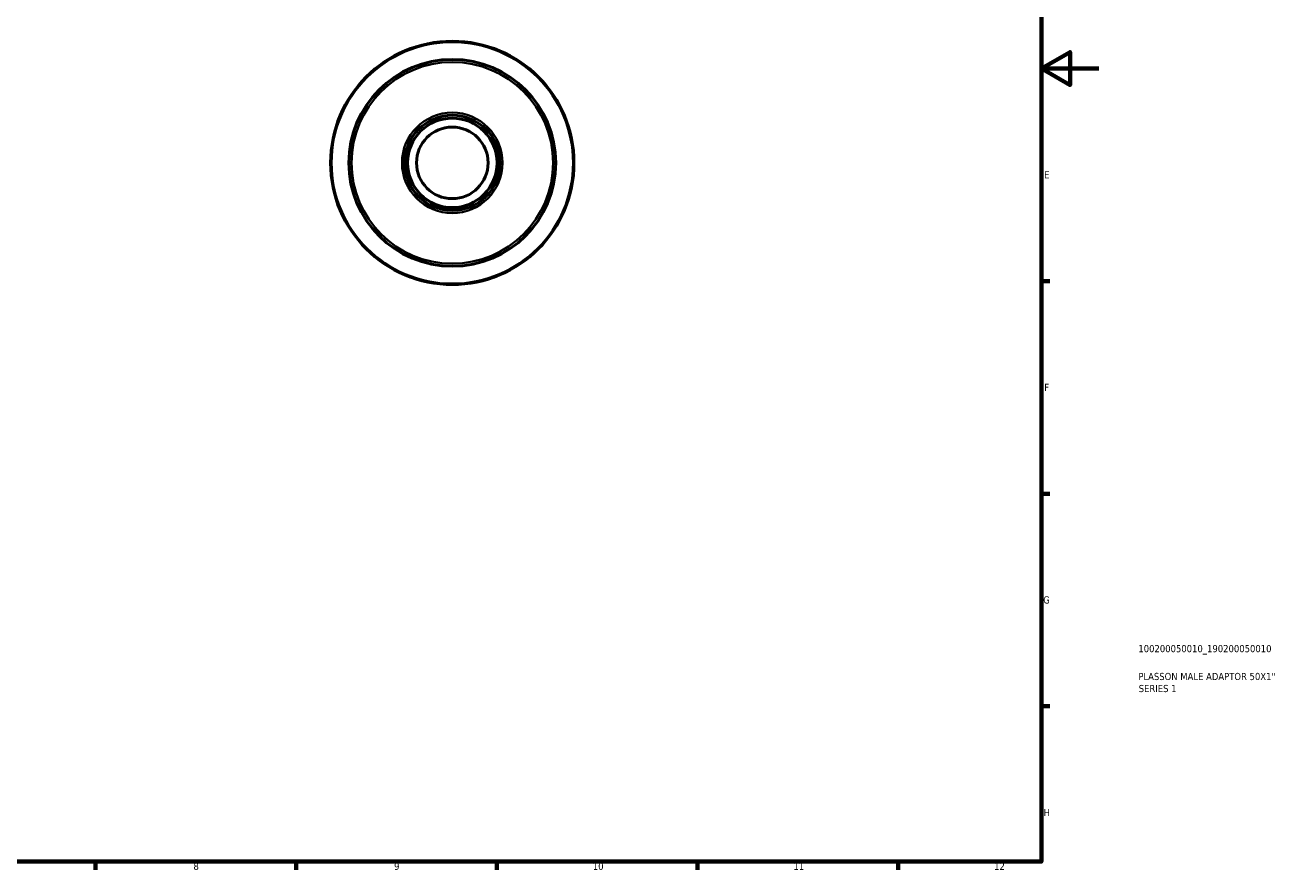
# Model space of a CAD drawing. Header units: millimetres. Extents: x 0 to 905, y 0 to 594.
# Tile 4 of 5: x 466 to 905, y 17 to 312. Entities that reach past the tile are written whole.
import ezdxf

# ---------------------------------------------------------------- set-up
doc = ezdxf.new("R2010")
doc.units = ezdxf.units.MM
for name, color, linetype, lineweight in [('Border (ISO)', 7, 'Continuous', 70), ('Title (ISO)', 7, 'Continuous', 50), ('Visible (ISO)', 7, 'Continuous', 50), ('Visible Narrow (ISO)', 7, 'Continuous', 35)]:
    doc.layers.add(name, color=color, linetype=linetype, lineweight=lineweight)
doc.styles.add('Note Text (ISO)', font='tahoma.ttf')

# ---------------------------------------------------------------- blocks, each defined once
blk = doc.blocks.new('Borders Default Border')
at = {"layer": 'Border (ISO)'}
for p, q in [((821, 222.75), (823.9, 222.75)), ((821, 148.5), (823.9, 148.5)), ((821, 74.25), (823.9, 74.25)), ((490.58, 20), (490.58, 17.1)), ((560.67, 20), (560.67, 17.1)), ((630.75, 20), (630.75, 17.1)), ((700.83, 20), (700.83, 17.1)), ((770.92, 20), (770.92, 17.1))]:
    blk.add_line(p, q, dxfattribs=at)
at = {"layer": 'Border (ISO)', "flags": 128}
for points in [[(20, 20), (20, 574), (821, 574), (821, 20), (20, 20)], [(841, 297), (821, 297), (831, 302.77), (831, 291.23), (821, 297)]]:
    blk.add_lwpolyline(points, dxfattribs=at)
at = {"layer": 'Border (ISO)', "color": 232, "true_color": 0xca0064, "char_height": 2.5, "attachment_point": 7, "style": 'Note Text (ISO)'}
for s, insert in [('E', (821.94, 258.63)), ('F', (822, 184.38)), ('G', (821.61, 110.08)), ('H', (821.74, 35.88)), ('8', (524.81, 17.04)), ('9', (594.88, 17.05)), ('10', (664.29, 17.05)), ('11', (734.37, 17.1)), ('12', (804.46, 17.1))]:
    blk.add_mtext(s, dxfattribs=dict(at, insert=insert))
blk = doc.blocks.new('Title Blocks ISO')
at = {"layer": 'Title (ISO)', "color": 232, "true_color": 0xca0064, "style": 'Note Text (ISO)'}
for tag, p in [('PART_NUMBER_001', (33.84, 73.13)), ('DESCRIPTION_001', (33.84, 63.4)), ('DESCRIPTION_002', (33.96, 59.19))]:
    blk.add_attdef(tag, p, '', height=2.5, dxfattribs=at)

msp = doc.modelspace()

# ---------------------------------------------------------------- linework, layer by layer
at = {"layer": 'Visible (ISO)'}
for radius in [42.5, 36.125, 16.625, 15.627, 12.5]:
    msp.add_circle((615.211, 264.055), radius, dxfattribs=at)
at = {"layer": 'Visible Narrow (ISO)'}
for radius in [42.185, 35.2, 17.549]:
    msp.add_circle((615.211, 264.055), radius, dxfattribs=at)

# ---------------------------------------------------------------- block references
msp.add_blockref('Borders Default Border', (0, 0))
msp.add_blockref('Title Blocks ISO', (821, 20)).add_auto_attribs({'PART_NUMBER_001': '100200050010_190200050010', 'DESCRIPTION_001': 'PLASSON MALE ADAPTOR 50X1"', 'DESCRIPTION_002': 'SERIES 1'})

doc.saveas('drawing.dxf')
